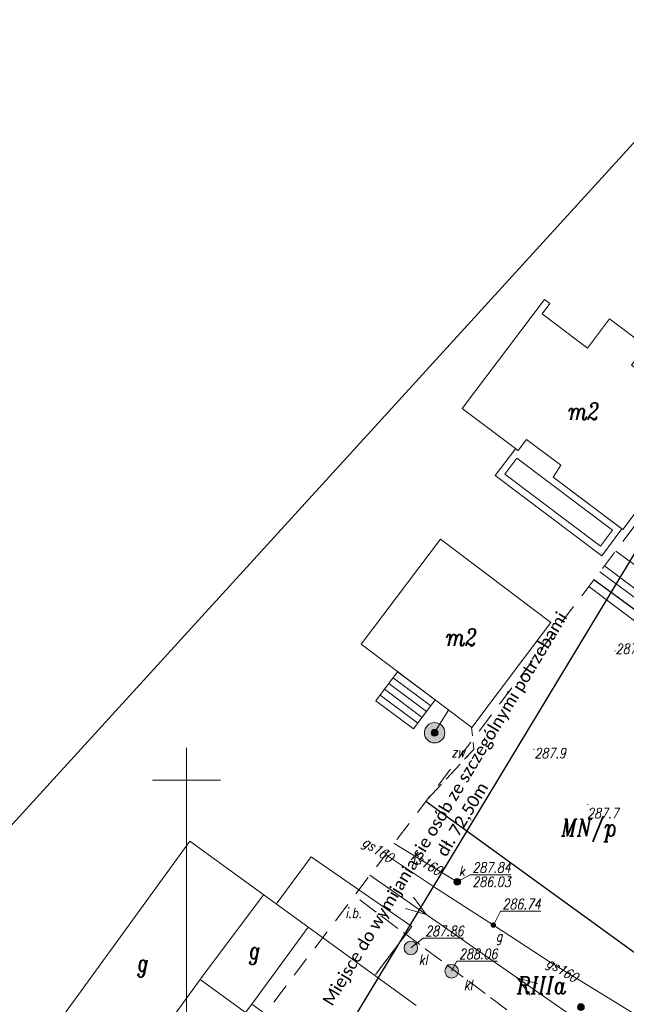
# Model space of a CAD drawing. Header units: metres. Extents: x -1 to 7476305, y 0 to 5497191.
# Tile 91 of 115: x 7475188 to 7475232, y 5497034 to 5497106. Entities that reach past the tile are written whole.
import ezdxf
from ezdxf.enums import TextEntityAlignment as Align

# ---------------------------------------------------------------- set-up
doc = ezdxf.new("R2010")
doc.units = ezdxf.units.M
for name, pattern in [('EGBK02-500', [2, 1.5, -0.5]), ('EGBO02-500', [2.5, 1.5, -1]), ('KTJZ01-500', [2, 1.5, -0.5])]:
    doc.linetypes.add(name, pattern=pattern)
for name, color, linetype, lineweight, true_color in [('BUIB12_03', 7, 'Continuous', 5, 0x0a0909), ('EGBB01', 7, 'Continuous', 5, 0x0a0909), ('EGBD03', 7, 'Continuous', 5, 0x0a0909), ('EGBD03_11', 7, 'Continuous', 5, 0x0a0909), ('EGBK02', 7, 'Continuous', 5, 0x0a0909), ('EGBO02', 7, 'Continuous', 5, 0x0a0909), ('EGBT07', 7, 'Continuous', 5, 0x0a0909), ('KTJZ01', 7, 'Continuous', 5, 0x0a0909), ('KTOK05_01', 7, 'Continuous', 5, 0x0a0909), ('KTOK06', 7, 'Continuous', 5, 0x0a0909), ('OBOP05_02', 7, 'Continuous', 5, 0x0a0909), ('RAMKA_DRUK', 7, 'Continuous', 5, 0x0a0909), ('RTPW01', 7, 'Continuous', 5, 0x0a0909), ('suepnn', 7, 'Continuous', 5, 0x0a0909), ('SUPE_01', 7, 'Continuous', 5, 0x0a0909), ('SUPG_01', 7, 'Continuous', 5, 0x0a0909), ('SUPK_01', 7, 'Continuous', 5, 0x0a0909), ('SUPW_01', 7, 'Continuous', 5, 0x0a0909), ('SUSM04_01_E', 7, 'Continuous', 5, 0x0a0909), ('SUUS07', 7, 'Continuous', 5, 0x0a0909), ('SUUS13', 7, 'Continuous', 5, 0x0a0909), ('SUUS15_05_K', 7, 'Continuous', 5, 0x0a0909), ('SUUS25_G', 7, 'Continuous', 5, 0x0a0909), ('Warstwa 1', 7, 'Continuous', 5, 0x0a0909)]:
    doc.layers.add(name, color=color, linetype=linetype, lineweight=lineweight, true_color=true_color)
doc.layers.add('D_Skarpa przy palisadach', color=7, linetype='Continuous')
doc.styles.add('! rom po 1.8mm', font='calibri.ttf', dxfattribs={"height": 0.9})
doc.styles.add('Style-ITALIC_1250', font='ITALIC_1250.shx')
doc.linetypes.add('KTOK05_01-500', pattern='A,3.75,[13,dgnlstyle-rozp_2015.shx,S=0.002778,R=0,X=0,Y=0],3.75', length=7.5)
doc.dimstyles.new('! 500', dxfattribs={"dimscale": 5, "dimtxt": 0.9, "dimasz": 0.18, "dimexe": 0.08, "dimexo": 0.04, "dimgap": 0.07, "dimtad": 1, "dimzin": 1, "dimtxsty": '! rom po 1.8mm', "dimcen": 0.09, "dimclrd": 256, "dimclre": 256, "dimclrt": 256, "dimazin": 1, "dimtfac": 1, "dimtix": 1, "dimtmove": 1, "dimatfit": 1, "dimfxl": 0.2, "dimlwd": -1, "dimlwe": -1, "dimarcsym": 0})

# ---------------------------------------------------------------- blocks, each defined once
blk = doc.blocks.new('*D107')
at = {"layer": 'D_Skarpa przy palisadach', "transparency": 16777216}
for p, q in [((7475261.652, 5497064.493), (7475239.628, 5497077.798)), ((7475202.219, 5497015.798), (7475239.616, 5497077.7)), ((7475224.163, 5497002.436), (7475202.139, 5497015.741))]:
    blk.add_line(p, q, dxfattribs=at)
at = {"layer": 'D_Skarpa przy palisadach', "lineweight": 30, "transparency": 16777216}
for points in [[(7475239.603, 5497077.708), (7475239.629, 5497077.692), (7475239.662, 5497077.777)], [(7475202.207, 5497015.805), (7475202.232, 5497015.79), (7475202.173, 5497015.721)]]:
    blk.add_solid(points, dxfattribs=at)
at = {"layer": 'Defpoints', "color": 0, "lineweight": 30, "transparency": 16777216}
for p in [(7475239.662, 5497077.777), (7475261.669, 5497064.482), (7475224.18, 5497002.426)]:
    blk.add_point(p, dxfattribs=at)
at = {"layer": 'D_Skarpa przy palisadach', "lineweight": 30, "transparency": 16777216, "insert": (7475219.717, 5497047.474), "char_height": 0.9, "attachment_point": 5, "rotation": 58.86311, "style": '! rom po 1.8mm'}
blk.add_mtext('Miejsce do wymijania sie osób ze szczególnymi potrzebami\\Pdł. 72,50m', dxfattribs=at)
blk = doc.blocks.new('SUUS25')
at = {"layer": 'SUUS25_G', "linetype": 'Continuous', "lineweight": 5, "true_color": 0xbebf00}
h = blk.add_hatch(color=52, dxfattribs=at)
edge = h.paths.add_edge_path()
edge.add_arc((0, 0), 0.2, 0, 360)
blk = doc.blocks.new('SUUS15_05_K')
at = {"layer": 'SUUS15_05_K', "linetype": 'Continuous', "lineweight": 13, "true_color": 0x7a7a7a}
h = blk.add_hatch(color=8, dxfattribs=at)
edge = h.paths.add_edge_path()
edge.add_arc((0, 0), 0.25, 0, 360)
at = {"layer": 'SUUS15_05_K', "color": 36, "linetype": 'Continuous', "lineweight": 13, "true_color": 0x803300}
blk.add_circle((0, 0), 0.25, dxfattribs=at)
blk = doc.blocks.new('510')
at = {"layer": 'SUSM04_01_E', "linetype": 'Continuous', "lineweight": 13, "true_color": 0x7a7a7a}
h = blk.add_hatch(color=8, dxfattribs=at)
edge = h.paths.add_edge_path()
edge.add_arc((0, 0), 0.25, 0, 360)
at = {"layer": 'SUSM04_01_E', "color": 18, "linetype": 'Continuous', "lineweight": 13, "true_color": 0x0a0909}
blk.add_circle((0, 0), 0.25, dxfattribs=at)
blk = doc.blocks.new('SUUS07_2021')
at = {"layer": 'SUUS07', "linetype": 'Continuous', "lineweight": 13, "true_color": 0x7a7a7a}
h = blk.add_hatch(color=8, dxfattribs=at)
edge = h.paths.add_edge_path()
edge.add_arc((0, 0), 0.5, 0, 360)
at = {"layer": 'SUUS07', "color": 36, "linetype": 'Continuous', "lineweight": 13, "true_color": 0x803300}
blk.add_circle((0, 0), 0.5, dxfattribs=at)
blk = doc.blocks.new('RTPW01')
at = {"layer": 'RTPW01', "linetype": 'Continuous', "lineweight": 13, "true_color": 0x0a0909}
h = blk.add_hatch(color=18, dxfattribs=at)
edge = h.paths.add_edge_path()
edge.add_arc((0, 0), 0.045, 0, 360)
blk = doc.blocks.new('MDCP_klauzula')
at = {"layer": 'SUUS13', "linetype": 'Continuous', "lineweight": 13}
h = blk.add_hatch(color=252, dxfattribs=at)
edge = h.paths.add_edge_path()
edge.add_arc((7475218.25, 5497053.49), 0.75, 0, 360)
h = blk.add_hatch(color=252, dxfattribs=at)
edge = h.paths.add_edge_path()
edge.add_arc((7475218.25, 5497053.49), 0.25, 0, 360)
at = {"layer": 'BUIB12_03', "color": 252, "linetype": 'Continuous', "lineweight": 18}
blk.add_line((7475206.605, 5497040.899), (7475209.16, 5497044.38), dxfattribs=at)
at = {"layer": 'BUIB12_03', "color": 252, "linetype": 'Continuous', "lineweight": 18, "flags": 128}
blk.add_lwpolyline([(7475209.16, 5497044.38), (7475216.58, 5497039.25), (7475213.91, 5497035.72)], dxfattribs=at)
at = {"layer": 'EGBB01', "color": 252, "linetype": 'Continuous', "lineweight": 18}
for p, q in [((7475205.69, 5497041.6), (7475201.02, 5497035.39)), ((7475204.797, 5497033.535), (7475208.95, 5497039.19))]:
    blk.add_line(p, q, dxfattribs=at)
at = {"layer": 'EGBB01', "color": 252, "linetype": 'Continuous', "lineweight": 18, "flags": 128}
for points in [[(7475220.277, 5497077.327), (7475224.39, 5497074.24), (7475225.01, 5497075.05), (7475227.53, 5497073.15), (7475226.97, 5497072.29), (7475232.085, 5497068.425), (7475238.131, 5497076.445), (7475232.724, 5497080.522), (7475233.779, 5497081.921), (7475231.124, 5497083.922), (7475229.503, 5497081.772), (7475226.153, 5497084.297), (7475226.722, 5497085.052), (7475226.326, 5497085.351), (7475220.277, 5497077.327)], [(7475226.8, 5497061.6), (7475218.677, 5497067.725), (7475212.86, 5497060.01), (7475220.983, 5497053.885), (7475226.8, 5497061.6)]]:
    blk.add_lwpolyline(points, close=True, dxfattribs=at)
blk.add_lwpolyline([(7475216.904, 5497033.443), (7475200.249, 5497045.53), (7475187.867, 5497028.469), (7475193.157, 5497024.63), (7475195.42, 5497027.748), (7475197.776, 5497026.038), (7475200.524, 5497029.824), (7475198.215, 5497031.499), (7475201.006, 5497035.344), (7475204.349, 5497032.918), (7475204.797, 5497033.535), (7475212.788, 5497027.736)], dxfattribs=at)
at = {"layer": 'EGBD03', "color": 96, "linetype": 'Continuous', "lineweight": 30, "flags": 128}
for points in [[(7475262.934, 5497068.916), (7475259.571, 5497065.54), (7475255.16, 5497060.7), (7475248.447, 5497051.193), (7475229.954, 5497064.72)], [(7475248.447, 5497051.193), (7475236.851, 5497034.5), (7475217.605, 5497048.435)]]:
    blk.add_lwpolyline(points, dxfattribs=at)
at = {"layer": 'EGBK02', "color": 252, "linetype": 'EGBK02-500', "lineweight": 18}
blk.add_line((7475234.791, 5497024.759), (7475212.346, 5497041.499), dxfattribs=at)
at = {"layer": 'EGBO02', "color": 252, "linetype": 'EGBO02-500', "lineweight": 18, "flags": 128}
blk.add_lwpolyline([(7474841.222, 5496643.003), (7474887.135, 5496580.225), (7474952.717, 5496636.531), (7475011.487, 5496696.697), (7475042.452, 5496728.267), (7475075.818, 5496754.639), (7475151.981, 5496814.306), (7475207.79, 5496879.799), (7475244.471, 5496937.344), (7475261.934, 5496992.564), (7475290.267, 5497036.604), (7475361.871, 5497109.05), (7475312.93, 5497156.379), (7475281.54, 5497123.712), (7475238.605, 5497076.129), (7475203.102, 5497029.307), (7475176.13, 5496968.87), (7475152.282, 5496929.365), (7475127.016, 5496890.885), (7475061.018, 5496837.939), (7474956.291, 5496739.91), (7474841.222, 5496643.003)], close=True, dxfattribs=at)
at = {"layer": 'EGBT07', "color": 252, "linetype": 'Continuous', "lineweight": 18, "flags": 128}
for points in [[(7475226.97, 5497072.29), (7475227.53, 5497073.15), (7475225.01, 5497075.05), (7475224.39, 5497074.24), (7475224.195, 5497074.373), (7475222.711, 5497072.405), (7475230.543, 5497066.501), (7475232.027, 5497068.469), (7475226.97, 5497072.29)], [(7475224.293, 5497073.673), (7475223.412, 5497072.504), (7475230.445, 5497067.201), (7475231.326, 5497068.371), (7475224.293, 5497073.673)]]:
    blk.add_lwpolyline(points, close=True, dxfattribs=at)
at = {"layer": 'KTJZ01', "color": 252, "linetype": 'KTJZ01-500', "lineweight": 18, "flags": 128}
blk.add_lwpolyline([(7475217.736, 5497048.607), (7475221.139, 5497052.271), (7475220.958, 5497053.903)], dxfattribs=at)
at = {"layer": 'KTOK05_01', "color": 252, "linetype": 'KTOK05_01-500', "lineweight": 18}
blk.add_line((7475246.035, 5497053.691), (7475230.411, 5497065.323), dxfattribs=at)
at = {"layer": 'KTOK06', "color": 252, "linetype": 'Continuous', "lineweight": 18}
for p, q in [((7475217.963, 5497055.475), (7475215.203, 5497057.535)), ((7475217.645, 5497055.049), (7475214.885, 5497057.109)), ((7475217.008, 5497054.196), (7475214.248, 5497056.256)), ((7475217.326, 5497054.623), (7475214.566, 5497056.683))]:
    blk.add_line(p, q, dxfattribs=at)
at = {"layer": 'KTOK06', "color": 252, "linetype": 'Continuous', "lineweight": 18, "flags": 128}
blk.add_lwpolyline([(7475218.281, 5497055.902), (7475216.69, 5497053.77), (7475213.93, 5497055.83), (7475215.521, 5497057.962), (7475218.281, 5497055.902)], close=True, dxfattribs=at)
at = {"layer": 'OBOP05_02', "color": 252, "linetype": 'Continuous', "lineweight": 18}
blk.add_line((7475245.069, 5497052.54), (7475229.6, 5497064.254), dxfattribs=at)
at = {"layer": 'RAMKA_DRUK', "color": 252, "linetype": 'Continuous', "lineweight": 18, "flags": 128}
blk.add_lwpolyline([(7475318.821, 5497191.059), (7474803.963, 5496626.712), (7474911.083, 5496528.986), (7475425.94, 5497093.333)], dxfattribs=at)
at = {"layer": 'suepnn', "color": 1, "linetype": 'Continuous', "lineweight": 13, "true_color": 0xfa0000, "flags": 128}
for points in [[(7475213.493, 5497043.011), (7475228.438, 5497032.611), (7475243.96, 5497013.85), (7475263.16, 5497041.58), (7475279.69, 5497059.683)], [(7475216.692, 5497041.393), (7475217.638, 5497040.126), (7475216.121, 5497040.573)], [(7475225.279, 5497034.199), (7475224.334, 5497035.467), (7475225.851, 5497035.02)]]:
    blk.add_lwpolyline(points, dxfattribs=at)
at = {"layer": 'SUPE_01', "color": 1, "linetype": 'Continuous', "lineweight": 13, "true_color": 0xfa0000, "flags": 128}
blk.add_lwpolyline([(7475230.741, 5497065.758), (7475233.005, 5497064.069), (7475237.21, 5497060.93)], dxfattribs=at)
at = {"layer": 'SUPG_01', "color": 52, "linetype": 'Continuous', "lineweight": 13, "true_color": 0xbebf00, "flags": 128}
blk.add_lwpolyline([(7475214.646, 5497044.532), (7475218.4, 5497042.034), (7475222.57, 5497039.35), (7475226.75, 5497036.62), (7475235.521, 5497031.239)], dxfattribs=at)
at = {"layer": 'SUPK_01', "color": 36, "linetype": 'Continuous', "lineweight": 13, "true_color": 0x803300}
blk.add_line((7475219.92, 5497042.53), (7475215.268, 5497045.352), dxfattribs=at)
at = {"layer": 'SUPK_01', "color": 36, "linetype": 'Continuous', "lineweight": 13, "true_color": 0x803300, "flags": 128}
blk.add_lwpolyline([(7475243.16, 5497071.49), (7475233.55, 5497065.42), (7475233.55, 5497065.42), (7475231.57, 5497066.851)], dxfattribs=at)
at = {"layer": 'SUPW_01', "color": 252, "linetype": 'Continuous', "lineweight": 18}
blk.add_line((7475218.246, 5497053.518), (7475219.261, 5497055.152), dxfattribs=at)
at = {"layer": 'SUUS07', "color": 252, "linetype": 'Continuous', "lineweight": 18, "flags": 128}
for points in [[(7475216.5, 5497037.67), (7475217.407, 5497038.391), (7475217.557, 5497038.391)], [(7475219.5, 5497035.96), (7475219.894, 5497036.703), (7475220.044, 5497036.703)]]:
    blk.add_lwpolyline(points, dxfattribs=at)
at = {"layer": 'SUUS13', "color": 252, "linetype": 'Continuous', "lineweight": 13}
for radius in [0.75, 0.25]:
    blk.add_circle((7475218.25, 5497053.49), radius, dxfattribs=at)
at = {"layer": 'SUUS15_05_K', "color": 252, "linetype": 'Continuous', "lineweight": 18, "flags": 128}
blk.add_lwpolyline([(7475219.92, 5497042.53), (7475220.875, 5497043.055), (7475221.025, 5497043.055)], dxfattribs=at)
at = {"layer": 'SUUS25_G', "color": 52, "linetype": 'Continuous', "lineweight": 13, "true_color": 0xbebf00, "flags": 128}
blk.add_lwpolyline([(7475222.57, 5497039.35), (7475223.087, 5497040.371), (7475223.237, 5497040.371)], dxfattribs=at)
at = {"layer": 'Warstwa 1', "color": 252, "linetype": 'Continuous', "lineweight": 18}
for p, q in [((7475197.5, 5497050), (7475200, 5497050)), ((7475200, 5497050), (7475202.5, 5497050))]:
    blk.add_line(p, q, dxfattribs=at)
at = {"layer": 'Warstwa 1', "color": 252, "linetype": 'Continuous', "lineweight": 18, "flags": 128}
for points in [[(7475146.74, 5497000), (7475200, 5497000), (7475200, 5497052.372)], [(7475200, 5497049.893), (7475200, 5497000), (7475334.3, 5497000), (7475334.3, 5497000)]]:
    blk.add_lwpolyline(points, dxfattribs=at)
at = {"layer": 'RTPW01', "color": 252, "linetype": 'Continuous', "lineweight": 18}
for p in [(7475231.52, 5497059.51), (7475225.54, 5497052.27), (7475229.51, 5497048.21)]:
    blk.add_blockref('RTPW01', p, dxfattribs=at)
at = {"layer": 'SUSM04_01_E', "color": 252, "linetype": 'Continuous', "lineweight": 18}
blk.add_blockref('510', (7475229.01, 5497033.32), dxfattribs=at)
at = {"layer": 'SUUS07', "color": 252, "linetype": 'Continuous', "lineweight": 18}
for p in [(7475216.5, 5497037.67), (7475219.5, 5497035.96)]:
    blk.add_blockref('SUUS07_2021', p, dxfattribs=at)
at = {"layer": 'SUUS15_05_K', "color": 252, "linetype": 'Continuous', "lineweight": 18}
blk.add_blockref('SUUS15_05_K', (7475219.92, 5497042.53), dxfattribs=at)
at = {"layer": 'SUUS25_G', "color": 52, "linetype": 'Continuous', "lineweight": 5, "true_color": 0xbebf00}
blk.add_blockref('SUUS25', (7475222.57, 5497039.35), dxfattribs=at)
at = {"layer": 'BUIB12_03', "color": 252, "linetype": 'Continuous', "lineweight": 18, "style": 'Style-ITALIC_1250', "width": 0.8}
blk.add_text('i.b.', height=0.75, dxfattribs=at).set_placement((7475211.682, 5497039.879))
at = {"layer": 'EGBB01', "color": 252, "linetype": 'Continuous', "lineweight": 18, "style": 'Style-ITALIC_1250', "width": 0.8}
for s, p in [('m2', (7475229.232, 5497077.131)), ('m2', (7475220.235, 5497060.508)), ('g', (7475205.029, 5497037.489)), ('g', (7475196.818, 5497036.575))]:
    blk.add_text(s, height=1.25, dxfattribs=at).set_placement(p, align=Align.MIDDLE_CENTER)
at = {"layer": 'EGBD03_11', "color": 252, "linetype": 'Continuous', "lineweight": 18, "style": 'Style-ITALIC_1250', "width": 0.8}
blk.add_text('MN/p', height=1.25, dxfattribs=at).set_placement((7475227.574, 5497045.876))
at = {"layer": 'EGBK02', "color": 252, "linetype": 'Continuous', "lineweight": 18, "style": 'Style-ITALIC_1250', "width": 0.8}
blk.add_text('RIIIa', height=1.25, dxfattribs=at).set_placement((7475224.314, 5497034.285))
at = {"layer": 'KTJZ01', "color": 252, "linetype": 'Continuous', "lineweight": 18, "style": 'Style-ITALIC_1250', "width": 0.8}
blk.add_text('zw.', height=0.75, dxfattribs=at).set_placement((7475219.487, 5497051.686))
at = {"layer": 'RTPW01', "color": 252, "linetype": 'Continuous', "lineweight": 18, "style": 'Style-ITALIC_1250', "width": 0.8}
for s, p in [('287.8', (7475231.563, 5497059.282)), ('287.9', (7475225.594, 5497051.617)), ('287.7', (7475229.469, 5497047.205))]:
    blk.add_text(s, height=0.75, dxfattribs=at).set_placement(p)
at = {"layer": 'SUPG_01', "color": 52, "linetype": 'Continuous', "lineweight": 13, "true_color": 0xbebf00, "style": 'Style-ITALIC_1250', "width": 0.8}
for rotation, p in [(326.3664, (7475214.097, 5497044.897)), (328.47336, (7475227.654, 5497036.066))]:
    blk.add_text('gs160', height=0.75, rotation=rotation, dxfattribs=at).set_placement(p, align=Align.MIDDLE_CENTER)
at = {"layer": 'SUPK_01', "color": 36, "linetype": 'Continuous', "lineweight": 13, "true_color": 0x803300, "style": 'Style-ITALIC_1250', "width": 0.8}
blk.add_text('ks160', height=0.75, rotation=328.76079, dxfattribs=at).set_placement((7475217.663, 5497043.899), align=Align.MIDDLE_CENTER)
at = {"layer": 'SUUS07', "color": 252, "linetype": 'Continuous', "lineweight": 18, "style": 'Style-ITALIC_1250', "width": 0.8}
for s, p in [('%%u287.86%%U', (7475217.557, 5497038.541)), ('kl', (7475217.082, 5497036.44)), ('%%u288.06%%U', (7475220.044, 5497036.853)), ('kl', (7475220.395, 5497034.572))]:
    blk.add_text(s, height=0.75, dxfattribs=at).set_placement(p)
at = {"layer": 'SUUS15_05_K', "color": 36, "linetype": 'Continuous', "lineweight": 13, "true_color": 0x803300, "style": 'Style-ITALIC_1250', "width": 0.8}
for s, p in [('k', (7475220.039, 5497042.963)), ('%%u287.84%%U', (7475221.025, 5497043.205))]:
    blk.add_text(s, height=0.75, dxfattribs=at).set_placement(p)
blk.add_text('%%o286.03%%O', height=0.75, dxfattribs=at).set_placement((7475221.025, 5497042.905), align=Align.TOP_LEFT)
at = {"layer": 'SUUS25_G', "color": 52, "linetype": 'Continuous', "lineweight": 13, "true_color": 0xbebf00, "style": 'Style-ITALIC_1250', "width": 0.8}
for s, p in [('%%u286.74%%U', (7475223.237, 5497040.521)), ('g', (7475222.754, 5497038.153))]:
    blk.add_text(s, height=0.75, dxfattribs=at).set_placement(p)

msp = doc.modelspace()

# ---------------------------------------------------------------- dimensions: what is measured, and where the dimension line sits
at = {"layer": 'D_Skarpa przy palisadach', "color": 18, "lineweight": 30, "true_color": 0x000000}
dim = msp.add_aligned_dim(p1=(7475224.18, 5497002.426), p2=(7475261.669, 5497064.482), distance=25.711, text='Miejsce do wymijania sie osób ze szczególnymi potrzebami\\Pdł. <>m', dimstyle='! 500', override={"dimscale": 0.5}, dxfattribs=at)
dim.commit()
dim.dimension.update_dxf_attribs({"geometry": '*D107', "text_midpoint": (7475219.717, 5497047.474)})

# ---------------------------------------------------------------- next in the draw order: block references
at = {"layer": 'RTPW01', "color": 18, "lineweight": 30, "true_color": 0x000000}
msp.add_blockref('MDCP_klauzula', (0, 0), dxfattribs=at)

doc.saveas('drawing.dxf')
